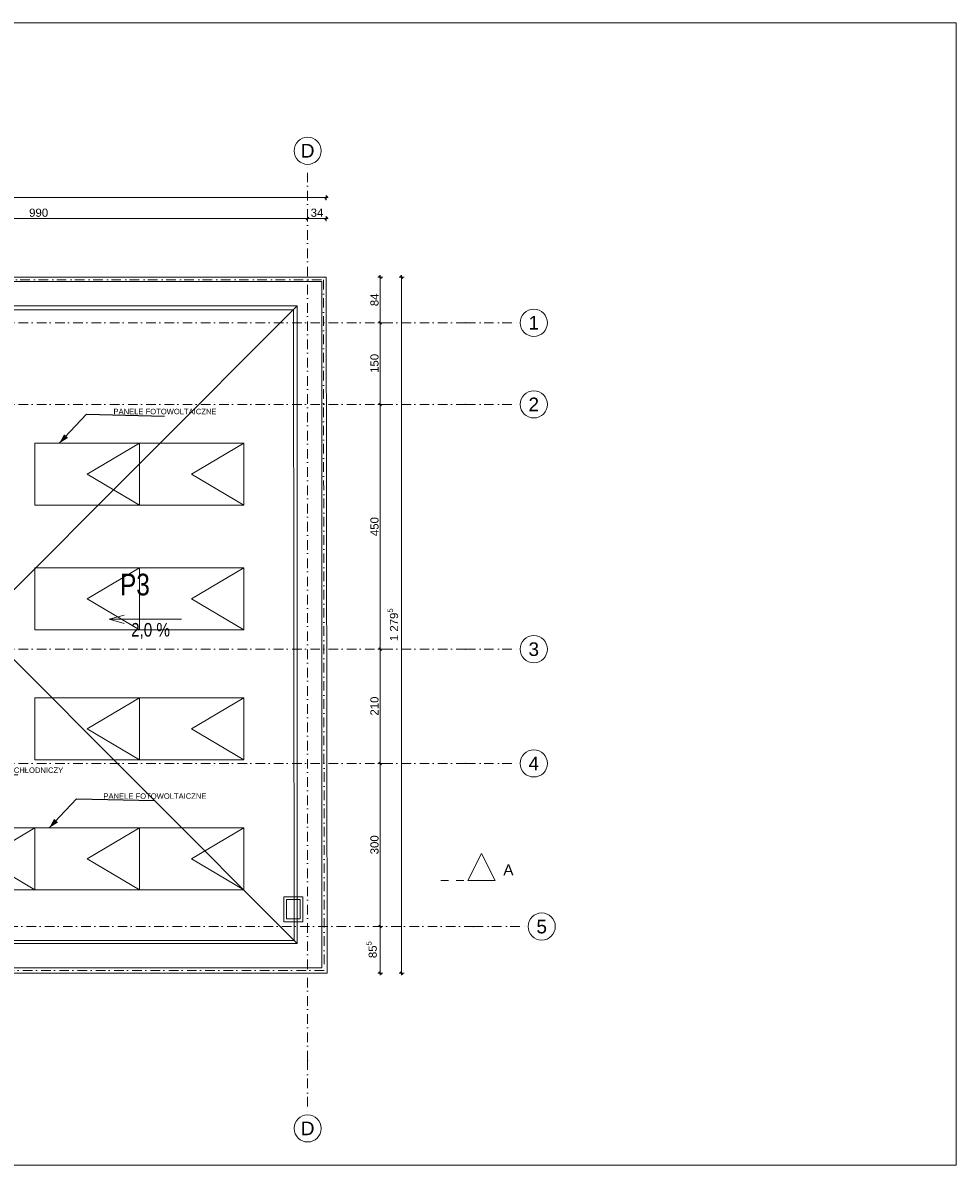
# Model space of a CAD drawing. Header units: millimetres. Extents: x -126905 to -83905, y -179170 to 5194.
# Tile 13 of 14: x -101067 to -83905, y -107352 to -86352. Entities that reach past the tile are written whole.
import ezdxf
from ezdxf.enums import TextEntityAlignment as Align

# ---------------------------------------------------------------- set-up
doc = ezdxf.new("R2010")
doc.units = ezdxf.units.MM
doc.header["$MEASUREMENT"] = 0
for name, pattern in [('BORDERX2', [35, 10, -5, 10, -5, 0, -5]), ('Kropki i Kreski', [335.138881, 176.388884, -88.194442, 0, -70.555556]), ('Przerywana', [282.222223, 141.111112, -141.111112]), ('Wipeout_Contour', [1000, 0, -1000])]:
    doc.linetypes.add(name, pattern=pattern)
for name, color, linetype in [('Nowe_0', 7, 'Continuous'), ('Nowe_Konstrukcja - Belki', 7, 'Continuous'), ('Nowe_Konstrukcja - Stropy', 7, 'Continuous'), ('Nowe_Konstrukcja - Ściany zew', 7, 'Continuous'), ('Nowe_Osie', 7, 'Continuous'), ('Nowe_Wymiarowanie - Ogólne', 7, 'Continuous'), ('Znaczniki - Przekroje', 7, 'Continuous')]:
    doc.layers.add(name, color=color, linetype=linetype)
for name, color, linetype, lineweight in [('Nowe_0_Nr_pióra__21', 7, 'Continuous', 20), ('Nowe_0_Nr_pióra__3', 7, 'Continuous', 13), ('Nowe_Konstrukcja - Belki_Nr_pióra__41', 7, 'Continuous', 13), ('Nowe_Konstrukcja - Stropy_Nr_pióra__3', 7, 'Continuous', 13), ('Nowe_Opisy - Tekst_Nr_pióra__4', 8, 'Continuous', 13), ('Nowe_Osie_Nr_pióra__3', 7, 'Continuous', 13), ('Nowe_Osie_Nr_pióra__4', 8, 'Continuous', 13), ('Nowe_Tabelka_Nr_pióra__3', 7, 'Continuous', 13), ('Nowe_Wymiarowanie - Ogólne_Nr_pióra__42', 8, 'Continuous', 25), ('Nowe_zagospodarowanie_Nr_pióra__21', 7, 'Continuous', 20)]:
    doc.layers.add(name, color=color, linetype=linetype, lineweight=lineweight)
for name, color, linetype, lineweight, true_color in [('Nowe_E PV Panele_Nr_pióra__1', 7, 'Continuous', 13, 0x6879ec), ('Nowe_E PV Panele_Nr_pióra__81', 7, 'Continuous', 13, 0x6a6a6a), ('Nowe_klimatyzacja_Nr_pióra__81', 7, 'Continuous', 13, 0x6a6a6a), ('Nowe_Konstrukcja - Ściany zew_Nr_pióra__87', 7, 'Continuous', 13, 0x6a6a6a), ('Nowe_Wymiarowanie - Ogólne_Nr_pióra__81', 7, 'Continuous', 13, 0x6a6a6a), ('Znaczniki - Przekroje_Nr_pióra__81', 7, 'Continuous', 13, 0x6a6a6a)]:
    doc.layers.add(name, color=color, linetype=linetype, lineweight=lineweight, true_color=true_color)
doc.styles.add('STYL_AUTOMATYCZNY_1', font='arial.ttf')
doc.styles.add('STYL_AUTOMATYCZNY_2', font='arial.ttf', dxfattribs={"width": 0.8})
doc.dimstyles.new('STYL_AUTOMATYCZNY__1', dxfattribs={"dimtxt": 150, "dimasz": 47.5, "dimexe": 0.18, "dimexo": 0.0625, "dimgap": 0, "dimtad": 1, "dimtih": 1, "dimtoh": 1, "dimdec": 0, "dimlfac": 0.1, "dimzin": 0, "dimdsep": 46, "dimtxsty": 'STYL_AUTOMATYCZNY_1', "dimblk": 'ARROWHEAD_6', "dimblk1": 'ARROWHEAD_6', "dimblk2": 'ARROWHEAD_6', "dimcen": 0.09, "dimse1": 1, "dimse2": 1, "dimclrd": 256, "dimclre": 256, "dimclrt": 8, "dimazin": 0, "dimtfac": 1, "dimtdec": 4, "dimtmove": 0, "dimatfit": 3, "dimfxl": 0, "dimtolj": 1, "dimtzin": 0, "dimarcsym": 0})
doc.dimstyles.new('STYL_AUTOMATYCZNY__2', dxfattribs={"dimtxt": 150, "dimasz": 47.5, "dimexe": 0.18, "dimexo": 0.0625, "dimgap": 0, "dimtad": 1, "dimdec": 0, "dimlfac": 0.1, "dimzin": 0, "dimdsep": 46, "dimtxsty": 'STYL_AUTOMATYCZNY_1', "dimblk": 'ARROWHEAD_6', "dimblk1": 'ARROWHEAD_6', "dimblk2": 'ARROWHEAD_6', "dimcen": 0.09, "dimse1": 1, "dimse2": 1, "dimclrd": 256, "dimclre": 256, "dimclrt": 8, "dimazin": 0, "dimtfac": 1, "dimtdec": 4, "dimtmove": 0, "dimatfit": 3, "dimfxl": 0, "dimtolj": 1, "dimtzin": 0, "dimarcsym": 0})
doc.dimstyles.new('STYL_AUTOMATYCZNY__4', dxfattribs={"dimtxt": 0.18, "dimasz": 182.4, "dimexe": 0.18, "dimexo": 0.0625, "dimgap": 0, "dimtad": 0, "dimtih": 1, "dimtoh": 1, "dimdec": 4, "dimzin": 0, "dimdsep": 46, "dimcen": 0.09, "dimadec": 0, "dimazin": 0, "dimtfac": 1, "dimtdec": 4, "dimtmove": 0, "dimatfit": 3, "dimldrblk": 'ARROWHEAD_5', "dimfxl": 0, "dimtolj": 1, "dimtzin": 0, "dimarcsym": 0})

# ---------------------------------------------------------------- blocks, each defined once
blk = doc.blocks.new('Strop_1_1', base_point=(-95570, -103727))
at = {"layer": 'Nowe_Konstrukcja - Stropy_Nr_pióra__3', "color": 7, "linetype": 'BORDERX2', "lineweight": 13, "flags": 128}
blk.add_lwpolyline([(-95570, -103727), (-122190, -103727), (-122190, -91107), (-95570, -91107)], close=True, dxfattribs=at)
blk = doc.blocks.new('Ściana_1_1', base_point=(-95570, -103727))
at = {"color": 254, "linetype": 'Wipeout_Contour', "lineweight": 0, "ltscale": 396155.055941}
blk.add_wipeout([(-95590, -91107), (-95590, -91127), (-95570, -91107)], dxfattribs=at).dxf.layer = 'Nowe_Konstrukcja - Ściany zew'
at = {"color": 254, "linetype": 'Wipeout_Contour', "lineweight": 0, "ltscale": 397978.871255}
blk.add_wipeout([(-96020, -91557), (-96000, -91537), (-96020, -91537)], dxfattribs=at).dxf.layer = 'Nowe_Konstrukcja - Ściany zew'
at = {"color": 254, "linetype": 'Wipeout_Contour', "lineweight": 0, "ltscale": 423066.822508}
blk.add_wipeout([(-96020, -103297), (-96000, -103297), (-96020, -103277)], dxfattribs=at).dxf.layer = 'Nowe_Konstrukcja - Ściany zew'
at = {"color": 254, "linetype": 'Wipeout_Contour', "lineweight": 0, "ltscale": 423137.32037}
blk.add_wipeout([(-95590, -103727), (-95570, -103727), (-95590, -103707)], dxfattribs=at).dxf.layer = 'Nowe_Konstrukcja - Ściany zew'
at = {"color": 254, "linetype": 'Wipeout_Contour', "lineweight": 0, "ltscale": 396453.670456}
blk.add_wipeout([(-95710, -91127), (-95710, -91247), (-95590, -91127)], dxfattribs=at).dxf.layer = 'Nowe_Konstrukcja - Ściany zew'
at = {"color": 254, "linetype": 'Wipeout_Contour', "lineweight": 0, "ltscale": 397830.929652}
blk.add_wipeout([(-96000, -91537), (-95950, -91487), (-96000, -91487)], dxfattribs=at).dxf.layer = 'Nowe_Konstrukcja - Ściany zew'
at = {"color": 254, "linetype": 'Wipeout_Contour', "lineweight": 0, "ltscale": 423093.473189}
blk.add_wipeout([(-96000, -103347), (-95950, -103347), (-96000, -103297)], dxfattribs=at).dxf.layer = 'Nowe_Konstrukcja - Ściany zew'
at = {"color": 254, "linetype": 'Wipeout_Contour', "lineweight": 0, "ltscale": 423196.011836}
blk.add_wipeout([(-95710, -103707), (-95590, -103707), (-95710, -103587)], dxfattribs=at).dxf.layer = 'Nowe_Konstrukcja - Ściany zew'
at = {"color": 254, "linetype": 'Wipeout_Contour', "lineweight": 0, "ltscale": 397219.228005}
blk.add_wipeout([(-95950, -91487), (-95710, -91247), (-95950, -91247)], dxfattribs=at).dxf.layer = 'Nowe_Konstrukcja - Ściany zew'
at = {"color": 254, "linetype": 'Wipeout_Contour', "lineweight": 0, "ltscale": 423251.028741}
blk.add_wipeout([(-95950, -103587), (-95710, -103587), (-95950, -103347)], dxfattribs=at).dxf.layer = 'Nowe_Konstrukcja - Ściany zew'
at = {"color": 254, "linetype": 'Wipeout_Contour', "lineweight": 0, "ltscale": 423109.001952}
blk.add_wipeout([(-95590, -103707), (-95570, -103727), (-95570, -103707)], dxfattribs=at).dxf.layer = 'Nowe_Konstrukcja - Ściany zew'
at = {"color": 254, "linetype": 'Wipeout_Contour', "lineweight": 0, "ltscale": 546184.770847}
blk.add_wipeout([(-95590, -91127), (-95590, -103707), (-95570, -103707), (-95570, -91127)], dxfattribs=at).dxf.layer = 'Nowe_Konstrukcja - Ściany zew'
at = {"color": 254, "linetype": 'Wipeout_Contour', "lineweight": 0, "ltscale": 423038.505469}
blk.add_wipeout([(-96020, -103277), (-96000, -103297), (-96000, -103277)], dxfattribs=at).dxf.layer = 'Nowe_Konstrukcja - Ściany zew'
at = {"color": 254, "linetype": 'Wipeout_Contour', "lineweight": 0, "ltscale": 396155.79382}
blk.add_wipeout([(-95590, -91127), (-95570, -91127), (-95570, -91107)], dxfattribs=at).dxf.layer = 'Nowe_Konstrukcja - Ściany zew'
at = {"color": 254, "linetype": 'Wipeout_Contour', "lineweight": 0, "ltscale": 547353.713998}
blk.add_wipeout([(-96020, -91557), (-96020, -103277), (-96000, -103277), (-96000, -91557)], dxfattribs=at).dxf.layer = 'Nowe_Konstrukcja - Ściany zew'
at = {"color": 254, "linetype": 'Wipeout_Contour', "lineweight": 0, "ltscale": 423026.385968}
blk.add_wipeout([(-95710, -103587), (-95590, -103707), (-95590, -103587)], dxfattribs=at).dxf.layer = 'Nowe_Konstrukcja - Ściany zew'
at = {"layer": 'Nowe_Konstrukcja - Ściany zew_Nr_pióra__87', "color": 251, "linetype": 'Continuous', "lineweight": 13, "true_color": 0x6a6a6a, "flags": 128}
blk.add_lwpolyline([(-95570, -103727), (-95590, -103727)], dxfattribs=at)
at = {"color": 254, "linetype": 'Wipeout_Contour', "lineweight": 0, "ltscale": 546370.271191}
blk.add_wipeout([(-95710, -91247), (-95710, -103587), (-95590, -103587), (-95590, -91247)], dxfattribs=at).dxf.layer = 'Nowe_Konstrukcja - Ściany zew'
at = {"color": 254, "linetype": 'Wipeout_Contour', "lineweight": 0, "ltscale": 397979.612235}
blk.add_wipeout([(-96020, -91557), (-96000, -91557), (-96000, -91537)], dxfattribs=at).dxf.layer = 'Nowe_Konstrukcja - Ściany zew'
at = {"color": 254, "linetype": 'Wipeout_Contour', "lineweight": 0, "ltscale": 423022.758411}
blk.add_wipeout([(-96000, -103297), (-95950, -103347), (-95950, -103297)], dxfattribs=at).dxf.layer = 'Nowe_Konstrukcja - Ściany zew'
at = {"color": 254, "linetype": 'Wipeout_Contour', "lineweight": 0, "ltscale": 396451.03172}
blk.add_wipeout([(-95710, -91247), (-95590, -91247), (-95590, -91127)], dxfattribs=at).dxf.layer = 'Nowe_Konstrukcja - Ściany zew'
at = {"color": 254, "linetype": 'Wipeout_Contour', "lineweight": 0, "ltscale": 547257.101316}
blk.add_wipeout([(-96000, -91537), (-96000, -103297), (-95950, -103297), (-95950, -91537)], dxfattribs=at).dxf.layer = 'Nowe_Konstrukcja - Ściany zew'
at = {"layer": 'Nowe_Konstrukcja - Ściany zew_Nr_pióra__87', "color": 251, "linetype": 'Continuous', "lineweight": 13, "true_color": 0x6a6a6a, "flags": 128}
for points in [[(-95570, -91107), (-95590, -91107)], [(-95570, -103727), (-95570, -91107)]]:
    blk.add_lwpolyline(points, dxfattribs=at)
at = {"color": 254, "linetype": 'Wipeout_Contour', "lineweight": 0, "ltscale": 397830.660754}
blk.add_wipeout([(-96000, -91537), (-95950, -91537), (-95950, -91487)], dxfattribs=at).dxf.layer = 'Nowe_Konstrukcja - Ściany zew'
at = {"color": 254, "linetype": 'Wipeout_Contour', "lineweight": 0, "ltscale": 422911.812263}
blk.add_wipeout([(-95950, -103347), (-95710, -103587), (-95710, -103347)], dxfattribs=at).dxf.layer = 'Nowe_Konstrukcja - Ściany zew'
at = {"color": 254, "linetype": 'Wipeout_Contour', "lineweight": 0, "ltscale": 546854.366051}
blk.add_wipeout([(-95950, -91487), (-95950, -103347), (-95710, -103347), (-95710, -91487)], dxfattribs=at).dxf.layer = 'Nowe_Konstrukcja - Ściany zew'
at = {"color": 254, "linetype": 'Wipeout_Contour', "lineweight": 0, "ltscale": 397212.552308}
blk.add_wipeout([(-95950, -91487), (-95710, -91487), (-95710, -91247)], dxfattribs=at).dxf.layer = 'Nowe_Konstrukcja - Ściany zew'
at = {"layer": 'Nowe_Konstrukcja - Ściany zew_Nr_pióra__87', "color": 251, "linetype": 'Continuous', "lineweight": 13, "true_color": 0x6a6a6a, "flags": 128}
blk.add_lwpolyline([(-96020, -91557), (-96020, -103277)], dxfattribs=at)
blk = doc.blocks.new('Ściana_2_1', base_point=(-95570, -91107))
at = {"color": 254, "linetype": 'Wipeout_Contour', "lineweight": 0, "ltscale": 568930.247568}
blk.add_wipeout([(-122170, -91107), (-122170, -91127), (-95590, -91127), (-95590, -91107)], dxfattribs=at).dxf.layer = 'Nowe_Konstrukcja - Ściany zew'
at = {"color": 254, "linetype": 'Wipeout_Contour', "lineweight": 0, "ltscale": 569973.278624}
blk.add_wipeout([(-121740, -91557), (-96020, -91557), (-96020, -91537), (-121740, -91537)], dxfattribs=at).dxf.layer = 'Nowe_Konstrukcja - Ściany zew'
at = {"color": 254, "linetype": 'Wipeout_Contour', "lineweight": 0, "ltscale": 569092.023185}
blk.add_wipeout([(-122050, -91127), (-122050, -91247), (-95710, -91247), (-95710, -91127)], dxfattribs=at).dxf.layer = 'Nowe_Konstrukcja - Ściany zew'
at = {"color": 254, "linetype": 'Wipeout_Contour', "lineweight": 0, "ltscale": 569885.938577}
blk.add_wipeout([(-121760, -91537), (-96000, -91537), (-96000, -91487), (-121760, -91487)], dxfattribs=at).dxf.layer = 'Nowe_Konstrukcja - Ściany zew'
at = {"layer": 'Nowe_Konstrukcja - Ściany zew_Nr_pióra__87', "color": 251, "linetype": 'Continuous', "lineweight": 13, "true_color": 0x6a6a6a, "flags": 128}
blk.add_lwpolyline([(-95590, -91107), (-122190, -91107)], dxfattribs=at)
at = {"color": 254, "linetype": 'Wipeout_Contour', "lineweight": 0, "ltscale": 569519.45487}
blk.add_wipeout([(-121810, -91487), (-95950, -91487), (-95950, -91247), (-121810, -91247)], dxfattribs=at).dxf.layer = 'Nowe_Konstrukcja - Ściany zew'
at = {"layer": 'Nowe_Konstrukcja - Ściany zew_Nr_pióra__87', "color": 251, "linetype": 'Continuous', "lineweight": 13, "true_color": 0x6a6a6a, "flags": 128}
blk.add_lwpolyline([(-121740, -91557), (-96020, -91557)], dxfattribs=at)
blk = doc.blocks.new('Ściana_4_1', base_point=(-122190, -103727))
at = {"color": 254, "linetype": 'Wipeout_Contour', "lineweight": 0, "ltscale": 601351.83709}
blk.add_wipeout([(-96020, -103277), (-121740, -103277), (-121740, -103297), (-96020, -103297)], dxfattribs=at).dxf.layer = 'Nowe_Konstrukcja - Ściany zew'
at = {"color": 254, "linetype": 'Wipeout_Contour', "lineweight": 0, "ltscale": 602610.939578}
blk.add_wipeout([(-95590, -103707), (-122170, -103707), (-122170, -103727), (-95590, -103727)], dxfattribs=at).dxf.layer = 'Nowe_Konstrukcja - Ściany zew'
at = {"color": 254, "linetype": 'Wipeout_Contour', "lineweight": 0, "ltscale": 601451.673302}
blk.add_wipeout([(-96000, -103297), (-121760, -103297), (-121760, -103347), (-96000, -103347)], dxfattribs=at).dxf.layer = 'Nowe_Konstrukcja - Ściany zew'
at = {"color": 254, "linetype": 'Wipeout_Contour', "lineweight": 0, "ltscale": 602397.236849}
blk.add_wipeout([(-95710, -103587), (-122050, -103587), (-122050, -103707), (-95710, -103707)], dxfattribs=at).dxf.layer = 'Nowe_Konstrukcja - Ściany zew'
at = {"layer": 'Nowe_Konstrukcja - Ściany zew_Nr_pióra__87', "color": 251, "linetype": 'Continuous', "lineweight": 13, "true_color": 0x6a6a6a, "flags": 128}
blk.add_lwpolyline([(-122170, -103727), (-95590, -103727)], dxfattribs=at)
at = {"color": 254, "linetype": 'Wipeout_Contour', "lineweight": 0, "ltscale": 601860.201302}
blk.add_wipeout([(-95950, -103347), (-121810, -103347), (-121810, -103587), (-95950, -103587)], dxfattribs=at).dxf.layer = 'Nowe_Konstrukcja - Ściany zew'
at = {"layer": 'Nowe_Konstrukcja - Ściany zew_Nr_pióra__87', "color": 251, "linetype": 'Continuous', "lineweight": 13, "true_color": 0x6a6a6a, "flags": 128}
blk.add_lwpolyline([(-96020, -103277), (-121740, -103277)], dxfattribs=at)
blk = doc.blocks.new('Standardowy znacznik osi')
at = {"layer": 'Nowe_Osie_Nr_pióra__3', "color": 7, "linetype": 'Continuous', "lineweight": 13, "flags": 128}
for points in [[(0, 0, 1), (-500, 0, 1)], [(17973, 0, 1), (17473, 0, 1)]]:
    blk.add_lwpolyline(points, format="xyb", close=True, dxfattribs=at)
at = {"layer": 'Nowe_Osie_Nr_pióra__4', "color": 8, "linetype": 'Kropki i Kreski', "lineweight": 13}
for p, q in [((1000, 0), (0, 0)), ((1000, 0), (16473, 0)), ((1000, 0), (1000, 0)), ((16473, 0), (16473, 0)), ((16473, 0), (17473, 0))]:
    blk.add_line(p, q, dxfattribs=at)
for p in [(1000, 0), (16473, 0)]:
    blk.add_point(p, dxfattribs=at)
at = {"layer": 'Nowe_Osie_Nr_pióra__4', "color": 8, "lineweight": 13, "style": 'STYL_AUTOMATYCZNY_1'}
for tag, p in [('AC_MarkerText_1_0', (-68, -57)), ('AC_MarkerText_1_1', (17905, -57))]:
    blk.add_attdef(tag, text='', height=250, rotation=270, dxfattribs=at).set_placement(p, align=Align.TOP_CENTER)
blk = doc.blocks.new('Standardowy znacznik osi_5')
at = {"layer": 'Nowe_Osie_Nr_pióra__3', "color": 7, "linetype": 'Continuous', "lineweight": 13, "flags": 128}
blk.add_lwpolyline([(0, 0, 1), (-500, 0, 1)], format="xyb", close=True, dxfattribs=at)
at = {"layer": 'Nowe_Osie_Nr_pióra__4', "color": 8, "linetype": 'Kropki i Kreski', "lineweight": 13}
for q in [(0, 0), (32849, 0)]:
    blk.add_line((1000, 0), q, dxfattribs=at)
blk.add_point((1000, 0), dxfattribs=at)
blk.add_point((1000, 0), dxfattribs=at)
at = {"layer": 'Nowe_Osie_Nr_pióra__4', "color": 8, "lineweight": 13, "style": 'STYL_AUTOMATYCZNY_1'}
for tag, p in [('AC_MarkerText_1_0', (-250, -239)), ('AC_MarkerText_1_1', (34099, -239))]:
    blk.add_attdef(tag, text='', height=250, rotation=180, dxfattribs=at).set_placement(p, align=Align.TOP_CENTER)
blk = doc.blocks.new('Belka_1_1', base_point=(-122235, -91077))
at = {"layer": 'Nowe_Konstrukcja - Belki_Nr_pióra__41', "color": 7, "linetype": 'Continuous', "lineweight": 13}
for p, q in [((-122285, -91027), (-95490, -91027)), ((-121685, -91627), (-96089, -91627))]:
    blk.add_line(p, q, dxfattribs=at)
at = {"layer": 'Nowe_Konstrukcja - Belki_Nr_pióra__41', "color": 7, "linetype": 'Kropki i Kreski', "lineweight": 13}
blk.add_line((-122235, -91077), (-95540, -91077), dxfattribs=at)
blk = doc.blocks.new('Belka_2_1', base_point=(-95540, -91077))
at = {"layer": 'Nowe_Konstrukcja - Belki_Nr_pióra__41', "color": 7, "linetype": 'Kropki i Kreski', "lineweight": 13}
blk.add_line((-95540, -91077), (-95525, -103772), dxfattribs=at)
at = {"layer": 'Nowe_Konstrukcja - Belki_Nr_pióra__41', "color": 7, "linetype": 'Continuous', "lineweight": 13}
for p, q in [((-95490, -91027), (-95474, -103822)), ((-96089, -91627), (-96075, -103222))]:
    blk.add_line(p, q, dxfattribs=at)
blk = doc.blocks.new('Belka_3_1', base_point=(-95525, -103772))
at = {"layer": 'Nowe_Konstrukcja - Belki_Nr_pióra__41', "color": 7, "linetype": 'Continuous', "lineweight": 13}
for p, q in [((-96075, -103222), (-121685, -103222)), ((-95474, -103822), (-122285, -103822))]:
    blk.add_line(p, q, dxfattribs=at)
at = {"layer": 'Nowe_Konstrukcja - Belki_Nr_pióra__41', "color": 7, "linetype": 'Kropki i Kreski', "lineweight": 13}
blk.add_line((-95525, -103772), (-122235, -103772), dxfattribs=at)
blk = doc.blocks.new('Polilinia_1_1', base_point=(-98147, -97317))
at = {"layer": 'Nowe_0_Nr_pióra__21', "color": 7, "linetype": 'Continuous', "lineweight": 20}
for q in [(-99201, -97242), (-99201, -97392)]:
    blk.add_line((-99481, -97317), q, dxfattribs=at)
at = {"layer": 'Nowe_0_Nr_pióra__3', "color": 7, "linetype": 'Continuous', "lineweight": 13, "flags": 128}
blk.add_lwpolyline([(-98147, -97317), (-99481, -97317)], dxfattribs=at)
blk = doc.blocks.new('*D24')
at = {"layer": 'Nowe_Wymiarowanie - Ogólne_Nr_pióra__81', "color": 251, "linetype": 'Continuous', "lineweight": 13, "true_color": 0x6a6a6a}
for p, q in [((-122322, -89566), (-122285, -89566)), ((-122260, -89541), (-122310, -89591)), ((-122285, -89613), (-122285, -89519)), ((-122285, -89566), (-95490, -89566)), ((-95515, -89591), (-95465, -89541)), ((-95490, -89613), (-95490, -89519)), ((-95490, -89566), (-95452, -89566))]:
    blk.add_line(p, q, dxfattribs=at)
at = {"layer": 'Nowe_Wymiarowanie - Ogólne_Nr_pióra__42', "color": 8, "lineweight": 25, "insert": (-109182, -89545), "char_height": 150, "attachment_point": 7, "style": 'STYL_AUTOMATYCZNY_1'}
blk.add_mtext('\\A1;{\\pql;\\fArial|b0|i0|c238|p0;\\W1.000000;2\xa0679\\fArial|b0|i0|c238|p0;\\W1.000000;\\A1{\\H.66x;\\S5^  ;}}', dxfattribs=at)
blk = doc.blocks.new('ARROWHEAD_6')
at = {"color": 0, "linetype": 'Continuous', "lineweight": 0}
for p, q in [((0, 0), (-1, 0)), ((-0.5, -0.5), (0.5, 0.5))]:
    blk.add_line(p, q, dxfattribs=at)
blk = doc.blocks.new('*D29')
at = {"layer": 'Nowe_Wymiarowanie - Ogólne_Nr_pióra__81', "color": 251, "linetype": 'Continuous', "lineweight": 13, "true_color": 0x6a6a6a}
for p, q in [((-105705, -89925), (-105755, -89975)), ((-105730, -89997), (-105730, -89904)), ((-105730, -89950), (-95830, -89950)), ((-95805, -89925), (-95855, -89975)), ((-95830, -89997), (-95830, -89904))]:
    blk.add_line(p, q, dxfattribs=at)
at = {"layer": 'Nowe_Wymiarowanie - Ogólne_Nr_pióra__42', "color": 8, "lineweight": 25, "insert": (-100951, -89920), "char_height": 150, "attachment_point": 7, "style": 'STYL_AUTOMATYCZNY_1'}
blk.add_mtext('\\A1;{\\pql;\\fArial|b0|i0|c238|p0;\\W1.000000;990}', dxfattribs=at)
blk = doc.blocks.new('*D30')
at = {"layer": 'Nowe_Wymiarowanie - Ogólne_Nr_pióra__81', "color": 251, "linetype": 'Continuous', "lineweight": 13, "true_color": 0x6a6a6a}
for p, q in [((-95805, -89925), (-95855, -89975)), ((-95830, -89997), (-95830, -89904)), ((-95830, -89950), (-95490, -89950)), ((-95515, -89975), (-95465, -89925)), ((-95490, -89997), (-95490, -89904)), ((-95490, -89950), (-95452, -89950))]:
    blk.add_line(p, q, dxfattribs=at)
at = {"layer": 'Nowe_Wymiarowanie - Ogólne_Nr_pióra__42', "color": 8, "lineweight": 25, "insert": (-95774, -89920), "char_height": 150, "attachment_point": 7, "style": 'STYL_AUTOMATYCZNY_1'}
blk.add_mtext('\\A1;{\\pql;\\fArial|b0|i0|c238|p0;\\W1.000000;34}', dxfattribs=at)
blk = doc.blocks.new('*D31')
at = {"layer": 'Nowe_Wymiarowanie - Ogólne_Nr_pióra__81', "color": 251, "linetype": 'Continuous', "lineweight": 13, "true_color": 0x6a6a6a}
for p, q in [((-94055, -91027), (-94149, -91027)), ((-94077, -91052), (-94127, -91002)), ((-94102, -91027), (-94102, -90989)), ((-94102, -103822), (-94102, -91027)), ((-94055, -103822), (-94149, -103822)), ((-94127, -103797), (-94077, -103847)), ((-94102, -103859), (-94102, -103822))]:
    blk.add_line(p, q, dxfattribs=at)
at = {"layer": 'Nowe_Wymiarowanie - Ogólne_Nr_pióra__42', "color": 8, "lineweight": 25, "insert": (-94123, -97719), "char_height": 150, "attachment_point": 7, "rotation": 90, "style": 'STYL_AUTOMATYCZNY_1'}
blk.add_mtext('\\A1;{\\pql;\\fArial|b0|i0|c238|p0;\\W1.000000;1\xa0279\\fArial|b0|i0|c238|p0;\\W1.000000;\\A1{\\H.66x;\\S5^  ;}}', dxfattribs=at)
blk = doc.blocks.new('*D32')
at = {"layer": 'Nowe_Wymiarowanie - Ogólne_Nr_pióra__81', "color": 251, "linetype": 'Continuous', "lineweight": 13, "true_color": 0x6a6a6a}
for p, q in [((-94447, -102967), (-94541, -102967)), ((-94519, -102942), (-94469, -102992)), ((-94494, -103822), (-94494, -102967)), ((-94447, -103822), (-94541, -103822)), ((-94519, -103797), (-94469, -103847)), ((-94494, -103859), (-94494, -103822))]:
    blk.add_line(p, q, dxfattribs=at)
at = {"layer": 'Nowe_Wymiarowanie - Ogólne_Nr_pióra__42', "color": 8, "lineweight": 25, "insert": (-94515, -103546), "char_height": 150, "attachment_point": 7, "rotation": 90, "style": 'STYL_AUTOMATYCZNY_1'}
blk.add_mtext('\\A1;{\\pql;\\fArial|b0|i0|c238|p0;\\W1.000000;85\\fArial|b0|i0|c238|p0;\\W1.000000;\\A1{\\H.66x;\\S5^  ;}}', dxfattribs=at)
blk = doc.blocks.new('*D33')
at = {"layer": 'Nowe_Wymiarowanie - Ogólne_Nr_pióra__81', "color": 251, "linetype": 'Continuous', "lineweight": 13, "true_color": 0x6a6a6a}
for p, q in [((-94519, -99942), (-94469, -99992)), ((-94447, -99967), (-94541, -99967)), ((-94494, -102967), (-94494, -99967)), ((-94447, -102967), (-94541, -102967)), ((-94519, -102942), (-94469, -102992))]:
    blk.add_line(p, q, dxfattribs=at)
at = {"layer": 'Nowe_Wymiarowanie - Ogólne_Nr_pióra__42', "color": 8, "lineweight": 25, "insert": (-94524, -101638), "char_height": 150, "attachment_point": 7, "rotation": 90, "style": 'STYL_AUTOMATYCZNY_1'}
blk.add_mtext('\\A1;{\\pql;\\fArial|b0|i0|c238|p0;\\W1.000000;300}', dxfattribs=at)
blk = doc.blocks.new('*D34')
at = {"layer": 'Nowe_Wymiarowanie - Ogólne_Nr_pióra__81', "color": 251, "linetype": 'Continuous', "lineweight": 13, "true_color": 0x6a6a6a}
for p, q in [((-94519, -97842), (-94469, -97892)), ((-94447, -97867), (-94541, -97867)), ((-94494, -99967), (-94494, -97867)), ((-94519, -99942), (-94469, -99992)), ((-94447, -99967), (-94541, -99967))]:
    blk.add_line(p, q, dxfattribs=at)
at = {"layer": 'Nowe_Wymiarowanie - Ogólne_Nr_pióra__42', "color": 8, "lineweight": 25, "insert": (-94524, -99088), "char_height": 150, "attachment_point": 7, "rotation": 90, "style": 'STYL_AUTOMATYCZNY_1'}
blk.add_mtext('\\A1;{\\pql;\\fArial|b0|i0|c238|p0;\\W1.000000;210}', dxfattribs=at)
blk = doc.blocks.new('*D35')
at = {"layer": 'Nowe_Wymiarowanie - Ogólne_Nr_pióra__81', "color": 251, "linetype": 'Continuous', "lineweight": 13, "true_color": 0x6a6a6a}
for p, q in [((-94447, -93367), (-94541, -93367)), ((-94519, -93342), (-94469, -93392)), ((-94494, -97867), (-94494, -93367)), ((-94519, -97842), (-94469, -97892)), ((-94447, -97867), (-94541, -97867))]:
    blk.add_line(p, q, dxfattribs=at)
at = {"layer": 'Nowe_Wymiarowanie - Ogólne_Nr_pióra__42', "color": 8, "lineweight": 25, "insert": (-94524, -95788), "char_height": 150, "attachment_point": 7, "rotation": 90, "style": 'STYL_AUTOMATYCZNY_1'}
blk.add_mtext('\\A1;{\\pql;\\fArial|b0|i0|c238|p0;\\W1.000000;450}', dxfattribs=at)
blk = doc.blocks.new('*D36')
at = {"layer": 'Nowe_Wymiarowanie - Ogólne_Nr_pióra__81', "color": 251, "linetype": 'Continuous', "lineweight": 13, "true_color": 0x6a6a6a}
for p, q in [((-94447, -91867), (-94541, -91867)), ((-94519, -91842), (-94469, -91892)), ((-94494, -93367), (-94494, -91867)), ((-94447, -93367), (-94541, -93367)), ((-94519, -93342), (-94469, -93392))]:
    blk.add_line(p, q, dxfattribs=at)
at = {"layer": 'Nowe_Wymiarowanie - Ogólne_Nr_pióra__42', "color": 8, "lineweight": 25, "insert": (-94524, -92788), "char_height": 150, "attachment_point": 7, "rotation": 90, "style": 'STYL_AUTOMATYCZNY_1'}
blk.add_mtext('\\A1;{\\pql;\\fArial|b0|i0|c238|p0;\\W1.000000;150}', dxfattribs=at)
blk = doc.blocks.new('*D37')
at = {"layer": 'Nowe_Wymiarowanie - Ogólne_Nr_pióra__81', "color": 251, "linetype": 'Continuous', "lineweight": 13, "true_color": 0x6a6a6a}
for p, q in [((-94447, -91027), (-94541, -91027)), ((-94469, -91052), (-94519, -91002)), ((-94494, -91027), (-94494, -90989)), ((-94494, -91867), (-94494, -91027)), ((-94447, -91867), (-94541, -91867)), ((-94519, -91842), (-94469, -91892))]:
    blk.add_line(p, q, dxfattribs=at)
at = {"layer": 'Nowe_Wymiarowanie - Ogólne_Nr_pióra__42', "color": 8, "lineweight": 25, "insert": (-94524, -91561), "char_height": 150, "attachment_point": 7, "rotation": 90, "style": 'STYL_AUTOMATYCZNY_1'}
blk.add_mtext('\\A1;{\\pql;\\fArial|b0|i0|c238|p0;\\W1.000000;84}', dxfattribs=at)
blk = doc.blocks.new('Płaszczyzna odcinająca_4_1', base_point=(-125642, -102122))
at = {"layer": 'Znaczniki - Przekroje_Nr_pióra__81', "color": 251, "linetype": 'Przerywana', "lineweight": 13, "true_color": 0x6a6a6a}
blk.add_line((-93381, -102122), (-92881, -102122), dxfattribs=at)
at = {"layer": 'Znaczniki - Przekroje_Nr_pióra__81', "color": 251, "lineweight": 13, "true_color": 0x6a6a6a, "insert": (-92231, -102022), "char_height": 200, "attachment_point": 7, "style": 'STYL_AUTOMATYCZNY_1'}
blk.add_mtext('\\A1;{\\pql;\\pt0;\\fArial|b0|i0|c238|p0;\\W1.000000;A}', dxfattribs=at)
at = {"color": 254, "linetype": 'Wipeout_Contour', "lineweight": 0, "ltscale": 413255.078738}
blk.add_wipeout([(-92381, -102122), (-92631, -101622), (-92881, -102122)], dxfattribs=at).dxf.layer = 'Znaczniki - Przekroje'
at = {"layer": 'Znaczniki - Przekroje_Nr_pióra__81', "color": 251, "linetype": 'Continuous', "lineweight": 13, "true_color": 0x6a6a6a, "flags": 128}
blk.add_lwpolyline([(-92381, -102122), (-92881, -102122), (-92631, -101622)], close=True, dxfattribs=at)
blk = doc.blocks.new('ARROWHEAD_5')
at = {"linetype": 'Continuous', "lineweight": 0}
blk.add_hatch(color=0, dxfattribs=at).paths.add_polyline_path([(-1, 0.2679), (0, 0), (-1, -0.2679)])
at = {"color": 0, "linetype": 'Continuous', "lineweight": 0}
blk.add_line((0, 0), (-1, 0), dxfattribs=at)

msp = doc.modelspace()

# ---------------------------------------------------------------- linework, layer by layer
at = {"layer": 'Nowe_E PV Panele_Nr_pióra__1', "color": 171, "linetype": 'Continuous', "lineweight": 13, "true_color": 0x6879ec}
for points in [[(-98924.4, -94081.7), (-100844.4, -94081.7), (-100844.4, -95221.7), (-98924.4, -95221.7)], [(-97004.4, -94081.7), (-98924.4, -94081.7), (-98924.4, -95221.7), (-97004.4, -95221.7)], [(-98924.4, -96371.7), (-100844.4, -96371.7), (-100844.4, -97511.7), (-98924.4, -97511.7)], [(-97004.4, -96371.7), (-98924.4, -96371.7), (-98924.4, -97511.7), (-97004.4, -97511.7)], [(-98924.4, -98761.7), (-100844.4, -98761.7), (-100844.4, -99901.7), (-98924.4, -99901.7)], [(-97004.4, -98761.7), (-98924.4, -98761.7), (-98924.4, -99901.7), (-97004.4, -99901.7)], [(-100844.4, -101151.7), (-102764.4, -101151.7), (-102764.4, -102291.7), (-100844.4, -102291.7)], [(-98924.4, -101151.7), (-100844.4, -101151.7), (-100844.4, -102291.7), (-98924.4, -102291.7)], [(-97004.4, -101151.7), (-98924.4, -101151.7), (-98924.4, -102291.7), (-97004.4, -102291.7)]]:
    msp.add_lwpolyline(points, close=True, dxfattribs=at)
for points in [[(-98924.4, -94081.7), (-99884.4, -94651.7), (-98924.4, -95221.7)], [(-97004.4, -94081.7), (-97964.4, -94651.7), (-97004.4, -95221.7)], [(-98924.4, -96371.7), (-99884.4, -96941.7), (-98924.4, -97511.7)], [(-97004.4, -96371.7), (-97964.4, -96941.7), (-97004.4, -97511.7)], [(-98924.4, -98761.7), (-99884.4, -99331.7), (-98924.4, -99901.7)], [(-97004.4, -98761.7), (-97964.4, -99331.7), (-97004.4, -99901.7)], [(-100844.4, -101151.7), (-101804.4, -101721.7), (-100844.4, -102291.7)], [(-98924.4, -101151.7), (-99884.4, -101721.7), (-98924.4, -102291.7)], [(-97004.4, -101151.7), (-97964.4, -101721.7), (-97004.4, -102291.7)]]:
    msp.add_lwpolyline(points, dxfattribs=at)

# ---------------------------------------------------------------- block references
at = {"layer": 'Nowe_0', "color": 7, "linetype": 'Continuous', "lineweight": 13}
msp.add_blockref('Polilinia_1_1', (-98146.9, -97317.5), dxfattribs=at)
at = {"layer": 'Nowe_Konstrukcja - Stropy', "color": 7, "linetype": 'BORDERX2', "lineweight": 13}
msp.add_blockref('Strop_1_1', (-95569.5, -103726.6), dxfattribs=at)

# ---------------------------------------------------------------- texts
at = {"layer": 'Nowe_E PV Panele_Nr_pióra__81', "color": 251, "linetype": 'Continuous', "lineweight": 13, "true_color": 0x6a6a6a, "char_height": 100, "attachment_point": 9, "style": 'STYL_AUTOMATYCZNY_1'}
for insert in [(-97505.8, -93549.1), (-97690.5, -100619.1)]:
    msp.add_mtext('\\A1;{\\pqr;\\fArial|b0|i0|c238|p0;\\W1.000000;PANELE FOTOWOLTAICZNE}', dxfattribs=dict(at, insert=insert))
at = {"layer": 'Nowe_klimatyzacja_Nr_pióra__81', "color": 251, "linetype": 'Continuous', "lineweight": 13, "true_color": 0x6a6a6a, "insert": (-100324.1, -100143), "char_height": 100, "attachment_point": 9, "style": 'STYL_AUTOMATYCZNY_1'}
msp.add_mtext('\\A1;{\\pqr;\\fArial|b0|i0|c238|p0;\\W1.000000;AGREGAT CHŁODNICZY}', dxfattribs=at)
at = {"layer": 'Nowe_Opisy - Tekst_Nr_pióra__4', "color": 8, "linetype": 'Continuous', "lineweight": 13, "insert": (-99075.8, -97681.9), "char_height": 250, "attachment_point": 7, "style": 'STYL_AUTOMATYCZNY_2'}
msp.add_mtext('\\A1;{\\pql;\\fArial|b0|i0|c238|p0;\\W0.800000;2,0 %}', dxfattribs=at)
at = {"layer": 'Nowe_Tabelka_Nr_pióra__3', "color": 7, "linetype": 'Continuous', "lineweight": 13, "insert": (-99005.1, -96884.2), "char_height": 400, "attachment_point": 8, "style": 'STYL_AUTOMATYCZNY_2'}
msp.add_mtext('\\A1;{\\pqc;\\fArial|b0|i0|c238|p0;\\W0.800000;P3}', dxfattribs=at)

# ---------------------------------------------------------------- dimensions: what is measured, and where the dimension line sits
at = {"layer": 'Nowe_Wymiarowanie - Ogólne', "color": 251, "linetype": 'Continuous', "lineweight": 13, "true_color": 0x6a6a6a}
for base, p1, p2, picture, middle in [((-94494.4, -91866.6), (-94573, -93366.6), (-94658.5, -91866.6), '*D36', (-94599.4, -92617)), ((-94494.4, -93366.6), (-94631.8, -97866.6), (-94573, -93366.6), '*D35', (-94599.4, -95617)), ((-94494.4, -97866.6), (-94621.1, -99966.6), (-94631.8, -97866.6), '*D34', (-94599.4, -98917)), ((-94494.4, -99966.6), (-94642.4, -102966.6), (-94621.1, -99966.6), '*D33', (-94599.4, -101467))]:
    dim = msp.add_linear_dim(base=base, p1=p1, p2=p2, angle=90, dimstyle='STYL_AUTOMATYCZNY__2', dxfattribs=at)
    dim.commit()
    dim.dimension.update_dxf_attribs({"geometry": picture, "text_midpoint": middle, "dimtype": 160, "text_rotation": 90})

# ---------------------------------------------------------------- leaders
at = {"layer": 'Nowe_E PV Panele_Nr_pióra__81', "color": 251, "linetype": 'Continuous', "lineweight": 13, "true_color": 0x6a6a6a, "annotation_type": 0, "has_hookline": 1, "hookline_direction": 0, "text_width": 1874.3}
for points in [[(-100396.1, -94081.7), (-99896.1, -93549.1), (-98458.9, -93581.7)], [(-100580.8, -101151.7), (-100080.8, -100619.1), (-98643.7, -100651.7)]]:
    msp.add_leader(points, dimstyle='STYL_AUTOMATYCZNY__4', dxfattribs=at)
at = {"layer": 'Nowe_klimatyzacja_Nr_pióra__81', "color": 251, "linetype": 'Continuous', "lineweight": 13, "true_color": 0x6a6a6a, "annotation_type": 0, "has_hookline": 1, "hookline_direction": 0, "text_width": 1627.7}
for points in [[(-103936.5, -99137.3), (-103436.5, -98604.7), (-102122.6, -98637.3)], [(-102471.7, -99657.1), (-102471.7, -100143), (-101157.9, -100175.6)]]:
    msp.add_leader(points, dimstyle='STYL_AUTOMATYCZNY__4', dxfattribs=at)

# ---------------------------------------------------------------- next in the draw order: block references
at = {"layer": 'Nowe_Konstrukcja - Ściany zew', "color": 7, "lineweight": 20}
msp.add_blockref('Ściana_1_1', (-95569.5, -103726.6), dxfattribs=at)

# ---------------------------------------------------------------- next in the draw order: linework, layer by layer
at = {"layer": 'Nowe_Konstrukcja - Stropy_Nr_pióra__3', "color": 7, "linetype": 'Continuous', "lineweight": 13, "flags": 128}
for points in [[(-96269.5, -102416.6), (-95919.5, -102416.6), (-95919.5, -102876.6), (-96269.5, -102876.6)], [(-96219.5, -102466.6), (-95969.5, -102466.6), (-95969.5, -102826.6), (-96219.5, -102826.6)]]:
    msp.add_lwpolyline(points, close=True, dxfattribs=at)

# ---------------------------------------------------------------- next in the draw order: block references
at = {"layer": 'Nowe_Konstrukcja - Ściany zew', "color": 7, "lineweight": 20}
for name, p in [('Ściana_2_1', (-95569.5, -91106.6)), ('Ściana_4_1', (-122189.5, -103726.6))]:
    msp.add_blockref(name, p, dxfattribs=at)
at = {"layer": 'Nowe_Osie', "color": 8, "linetype": 'Continuous', "lineweight": 15}
ref = msp.add_blockref('Standardowy znacznik osi_5', (-91921.8, -93366.6), dxfattribs=dict(at, zscale=1000, rotation=180))
ref.add_attrib('AC_MarkerText_1', '2', dxfattribs={"layer": 'Nowe_Osie_Nr_pióra__4', "color": 8, "lineweight": 13, "height": 250, "rotation": 360, "style": 'STYL_AUTOMATYCZNY_1'}).set_placement((-91671.8, -93241.6), align=Align.TOP_CENTER)
ref = msp.add_blockref('Standardowy znacznik osi_5', (-91921.8, -97866.6), dxfattribs=dict(at, zscale=1000, rotation=180))
ref.add_attrib('AC_MarkerText_1', '3', dxfattribs={"layer": 'Nowe_Osie_Nr_pióra__4', "color": 8, "lineweight": 13, "height": 250, "rotation": 360, "style": 'STYL_AUTOMATYCZNY_1'}).set_placement((-91671.8, -97741.6), align=Align.TOP_CENTER)
ref = msp.add_blockref('Standardowy znacznik osi_5', (-91921.8, -99966.6), dxfattribs=dict(at, zscale=1000, rotation=180))
ref.add_attrib('AC_MarkerText_1', '4', dxfattribs={"layer": 'Nowe_Osie_Nr_pióra__4', "color": 8, "lineweight": 13, "height": 250, "rotation": 360, "style": 'STYL_AUTOMATYCZNY_1'}).set_placement((-91671.8, -99841.6), align=Align.TOP_CENTER)

# ---------------------------------------------------------------- next in the draw order: dimensions: what is measured, and where the dimension line sits
at = {"layer": 'Nowe_Wymiarowanie - Ogólne', "color": 251, "linetype": 'Continuous', "lineweight": 13, "true_color": 0x6a6a6a}
dim = msp.add_linear_dim(base=(-94494.3701, -102966.6173), p1=(-95474.4498, -103821.6167), p2=(-94642.437, -102966.6173), angle=90, dimstyle='STYL_AUTOMATYCZNY__2', dxfattribs=at)
dim.commit()
dim.dimension.update_dxf_attribs({"geometry": '*D32', "text_midpoint": (-94599.3701, -103230.184), "dimtype": 160, "text_rotation": 90})

# ---------------------------------------------------------------- next in the draw order: linework, layer by layer
at = {"layer": 'Nowe_0_Nr_pióra__3', "color": 7, "linetype": 'Continuous', "lineweight": 13, "flags": 128}
for points in [[(-96019.5, -91556.6), (-101629.5, -97166.6)], [(-96019.5, -103276.6), (-101629.5, -97666.6)]]:
    msp.add_lwpolyline(points, dxfattribs=at)
at = {"layer": 'Nowe_zagospodarowanie_Nr_pióra__21', "color": 7, "linetype": 'Continuous', "lineweight": 20, "flags": 128}
msp.add_lwpolyline([(-126905, -86352.4), (-126905, -107352.4), (-83905, -107352.4), (-83905, -86352.4)], close=True, dxfattribs=at)

# ---------------------------------------------------------------- next in the draw order: block references
at = {"layer": 'Nowe_Konstrukcja - Belki', "color": 7, "lineweight": 13}
for name, p in [('Belka_1_1', (-122234.5, -91076.6)), ('Belka_2_1', (-95539.5, -91076.6)), ('Belka_3_1', (-95524.5, -103771.6))]:
    msp.add_blockref(name, p, dxfattribs=at)
at = {"layer": 'Nowe_Osie', "color": 8, "linetype": 'Continuous', "lineweight": 15}
ref = msp.add_blockref('Standardowy znacznik osi', (-95829.5, -106426.6), dxfattribs=dict(at, zscale=1000, rotation=90))
ref.add_attrib('AC_MarkerText_1', 'D', dxfattribs={"layer": 'Nowe_Osie_Nr_pióra__4', "color": 8, "lineweight": 13, "height": 250, "rotation": 360, "style": 'STYL_AUTOMATYCZNY_1'}).set_placement((-95829.5, -106551.6), align=Align.TOP_CENTER)
ref.add_attrib('AC_MarkerText_1_1', 'D', dxfattribs={"layer": 'Nowe_Osie_Nr_pióra__4', "color": 8, "lineweight": 13, "height": 250, "rotation": 360, "style": 'STYL_AUTOMATYCZNY_1'}).set_placement((-95829.5, -88578.6), align=Align.TOP_CENTER)
ref = msp.add_blockref('Standardowy znacznik osi_5', (-91921.8, -91866.6), dxfattribs=dict(at, zscale=1000, rotation=180))
ref.add_attrib('AC_MarkerText_1', '1', dxfattribs={"layer": 'Nowe_Osie_Nr_pióra__4', "color": 8, "lineweight": 13, "height": 250, "rotation": 360, "style": 'STYL_AUTOMATYCZNY_1'}).set_placement((-91671.8, -91741.6), align=Align.TOP_CENTER)
ref = msp.add_blockref('Standardowy znacznik osi_5', (-91775.7, -102966.6), dxfattribs=dict(at, zscale=1000, rotation=180))
ref.add_attrib('AC_MarkerText_1', '5', dxfattribs={"layer": 'Nowe_Osie_Nr_pióra__4', "color": 8, "lineweight": 13, "height": 250, "rotation": 360, "style": 'STYL_AUTOMATYCZNY_1'}).set_placement((-91525.7, -102841.6), align=Align.TOP_CENTER)

# ---------------------------------------------------------------- next in the draw order: dimensions: what is measured, and where the dimension line sits
at = {"layer": 'Nowe_Wymiarowanie - Ogólne', "color": 251, "linetype": 'Continuous', "lineweight": 13, "true_color": 0x6a6a6a}
for base, p1, p2, picture, middle in [((-95489.6, -89566), (-122284.5, -91026.6), (-95489.6, -91026.6), '*D24', (-108722.9, -89461)), ((-95829.5, -89950.5), (-105729.5, -89953.6), (-95829.5, -91005.5), '*D29', (-100779.9, -89845.5)), ((-95489.6, -89950.5), (-95829.5, -91005.5), (-95489.6, -91026.6), '*D30', (-95659.8, -89845.5))]:
    dim = msp.add_linear_dim(base=base, p1=p1, p2=p2, dimstyle='STYL_AUTOMATYCZNY__1', dxfattribs=at)
    dim.commit()
    dim.dimension.update_dxf_attribs({"geometry": picture, "text_midpoint": middle, "dimtype": 160})
for base, p1, p2, picture, middle in [((-94101.9234, -91026.615), (-95474.4498, -103821.6167), (-95489.568, -91026.615), '*D31', (-94206.9234, -97260.0109)), ((-94494.4, -91026.6), (-94658.5, -91866.6), (-95489.6, -91026.6), '*D37', (-94599.4, -91446.9))]:
    dim = msp.add_linear_dim(base=base, p1=p1, p2=p2, angle=90, dimstyle='STYL_AUTOMATYCZNY__2', dxfattribs=at)
    dim.commit()
    dim.dimension.update_dxf_attribs({"geometry": picture, "text_midpoint": middle, "dimtype": 160, "text_rotation": 90})

# ---------------------------------------------------------------- next in the draw order: block references
at = {"layer": 'Znaczniki - Przekroje', "color": 251, "lineweight": 13, "true_color": 0x6a6a6a}
msp.add_blockref('Płaszczyzna odcinająca_4_1', (-125642.2, -102122.1), dxfattribs=at)

doc.saveas('drawing.dxf')
